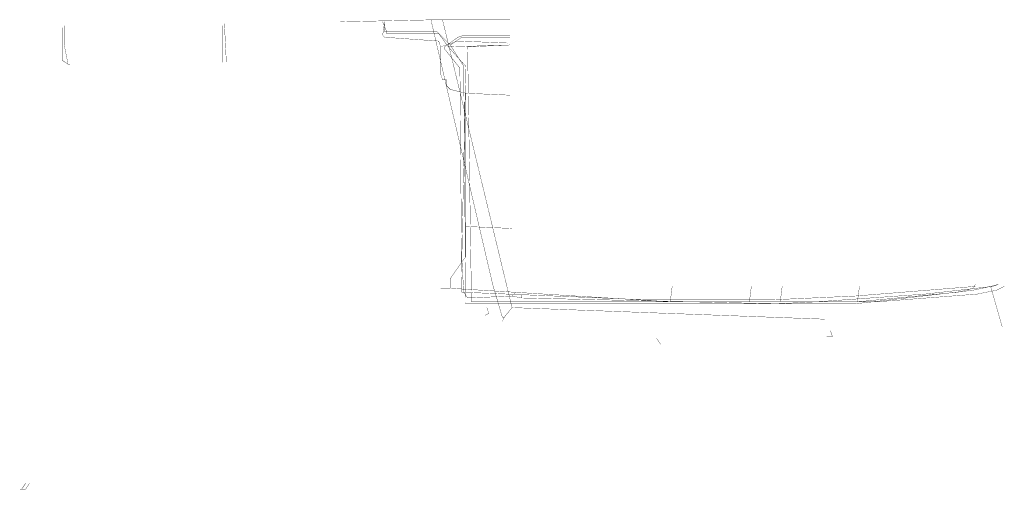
# Model space of a CAD drawing. Header units: metres. Extents: x 189710 to 199671, y 580425 to 586712.
# Tile 25 of 41: x 189971 to 190141, y 581884 to 581965. Entities that reach past the tile are written whole.
import ezdxf

# ---------------------------------------------------------------- set-up
doc = ezdxf.new("R2010")
doc.units = ezdxf.units.M
for name, color, linetype, lineweight in [('B-OI-KL-datatransport_KPN-G', 3, 'DATA_KPN', 18), ('B-OI-KL-datatransport_UPC-G', 3, 'DATA_UPC', 18), ('B-OI-KL-gas lage druk_Stedin-G', 40, 'GAS_LD_STEDIN', 18), ('B-OI-KL-laagspanning_Liander-G', 14, 'LS_LIANDER', 18), ('B-OI-KL-riool vrijverval_Gemeente-G', 211, 'RIO_VRIJVERVAL_GEMEENTELIJK', 18), ('B-OI-KL-water_Vitens-G', 5, 'WATER_VITENS', 18)]:
    doc.layers.add(name, color=color, linetype=linetype, lineweight=lineweight)
doc.styles.add('rtw_iso', font='iso-rtw.shx')
doc.linetypes.add('DATA_KPN', pattern='A,12.7,-5.08,["KPDA",rtw_iso,S=2.54,R=0,X=-2.54,Y=-1.27],-6.35', length=24.13)
doc.linetypes.add('DATA_UPC', pattern='A,12.7,-5.08,["UPDA",rtw_iso,S=2.54,R=0,X=-2.54,Y=-1.27],-6.35', length=24.13)
doc.linetypes.add('GAS_LD_STEDIN', pattern='A,12.7,-5.08,["STLD",rtw_iso,S=2.54,R=0,X=-2.54,Y=-1.27],-6.35', length=24.13)
doc.linetypes.add('LS_LIANDER', pattern='A,12.7,-5.08,["LILS",rtw_iso,S=2.54,R=0,X=-2.54,Y=-1.27],-6.35', length=24.13)
doc.linetypes.add('RIO_VRIJVERVAL_GEMEENTELIJK', pattern='A,12.7,-5.08,["GEVV",rtw_iso,S=2.54,R=0,X=-2.54,Y=-1.27],-6.35', length=24.13)
doc.linetypes.add('WATER_VITENS', pattern='A,12.7,-5.08,["VIWL",rtw_iso,S=2.54,R=0,X=-2.54,Y=-1.27],-6.35', length=24.13)

msp = doc.modelspace()

# ---------------------------------------------------------------- linework, layer by layer
at = {"layer": 'B-OI-KL-datatransport_KPN-G', "ltscale": 0.5, "const_width": 0.05, "flags": 128}
msp.add_lwpolyline([(190055.83, 581960.5), (190048.5, 581960.17), (190049.17, 581916.17), (190119.17, 581916.17), (190123.5, 581916.5), (190136.5, 581917.5), (190139.83, 581918.17), (190141.17, 581918.83)], dxfattribs=at)
at = {"layer": 'B-OI-KL-datatransport_UPC-G', "ltscale": 0.5, "const_width": 0.05, "flags": 128}
for points in [[(189978.83, 581963.83), (189978.83, 581960.5), (189979.5, 581957.17), (189979.83, 581957.17)], [(190006.5, 581964.17), (190006.83, 581957.5)], [(190043.83, 581960.17), (190043.5, 581961.17), (190034.17, 581961.83), (190033.83, 581962.17), (190034.17, 581964.5)], [(190043.83, 581960.17), (190046.83, 581961.17), (190055.5, 581960.83)], [(190043.83, 581960.17), (190043.83, 581955.5), (190044.17, 581954.5), (190044.83, 581954.5), (190044.83, 581953.5), (190045.5, 581952.83), (190048.17, 581952.17)], [(190048.17, 581952.17), (190055.83, 581951.83)], [(190048.17, 581952.17), (190048.17, 581929.17)], [(190048.17, 581929.17), (190048.17, 581923.83), (190047.83, 581923.5), (190045.5, 581920.17), (190045.5, 581918.5)], [(190048.17, 581929.17), (190056.17, 581928.83)], [(190045.5, 581918.5), (190043.83, 581918.5)], [(190045.5, 581918.5), (190083.5, 581916.17)], [(190083.5, 581916.17), (190083.83, 581918.83)], [(190097.17, 581916.17), (190097.5, 581918.83)], [(190102.5, 581916.17), (190102.83, 581918.83)], [(190115.83, 581916.17), (190133.17, 581917.83), (190135.83, 581918.5), (190136.17, 581919.17)], [(190115.83, 581916.17), (190116.17, 581918.83)], [(190083.5, 581916.17), (190097.17, 581916.17)], [(190097.17, 581916.17), (190102.5, 581916.17)], [(190102.5, 581916.17), (190115.83, 581916.17)], [(189972.83, 581884.83), (189972.17, 581883.83), (189971.17, 581883.83)]]:
    msp.add_lwpolyline(points, dxfattribs=at)
at = {"layer": 'B-OI-KL-gas lage druk_Stedin-G', "ltscale": 0.5, "const_width": 0.05, "flags": 128}
for points in [[(190045.5, 581960.5), (190043.17, 581962.83), (190034.17, 581962.83), (190034.17, 581964.5)], [(190045.5, 581960.5), (190047.5, 581961.83), (190055.83, 581961.83)], [(190045.5, 581960.5), (190047.83, 581956.83), (190048.17, 581915.83), (190115.5, 581915.83), (190118.5, 581916.17), (190135.83, 581918.17), (190138.83, 581918.83), (190140.17, 581919.17)]]:
    msp.add_lwpolyline(points, dxfattribs=at)
at = {"layer": 'B-OI-KL-laagspanning_Liander-G', "ltscale": 0.5, "const_width": 0.05, "flags": 128}
for points in [[(190006.17, 581963.83), (190006.17, 581957.5)], [(189978.5, 581963.5), (189978.5, 581957.83), (189979.5, 581957.17)], [(190055.83, 581962.17), (190047.83, 581962.17), (190046.83, 581961.83), (190044.5, 581960.17), (190044.5, 581959.83), (190047.17, 581956.5), (190047.5, 581917.83), (190079.5, 581916.5), (190100.83, 581916.5), (190115.5, 581917.17), (190136.17, 581918.83)], [(190138.83, 581918.83), (190140.83, 581911.83)], [(190051.83, 581915.17), (190052.17, 581914.17), (190051.5, 581913.83)], [(190111.17, 581911.17), (190111.5, 581910.17), (190110.5, 581910.17)], [(190081.17, 581909.83), (190081.83, 581908.83)], [(189972.17, 581884.83), (189971.5, 581883.83)]]:
    msp.add_lwpolyline(points, dxfattribs=at)
at = {"layer": 'B-OI-KL-riool vrijverval_Gemeente-G', "ltscale": 0.5, "const_width": 0.05, "flags": 128}
for points in [[(190042.17, 581964.83), (190026.5, 581964.5)], [(190042.17, 581964.83), (190044.17, 581964.83)], [(190042.17, 581964.83), (190052.83, 581919.17), (190054.5, 581913.5), (190054.83, 581913.5)], [(190044.17, 581964.83), (190055.83, 581964.83)], [(190044.17, 581964.83), (190056.17, 581915.17)], [(190056.17, 581915.17), (190054.83, 581913.5)], [(190056.17, 581915.17), (190110.17, 581913.17)], [(190054.83, 581913.5), (190054.5, 581912.83)]]:
    msp.add_lwpolyline(points, dxfattribs=at)
at = {"layer": 'B-OI-KL-water_Vitens-G', "ltscale": 0.5, "const_width": 0.05, "flags": 128}
for points in [[(190045.17, 581960.17), (190043.5, 581962.5), (190034.5, 581962.5), (190034.5, 581962.83), (190033.83, 581964.5)], [(190045.17, 581960.17), (190055.83, 581960.5)], [(190045.17, 581960.17), (190048.17, 581956.83), (190047.5, 581923.5), (190047.83, 581917.83), (190048.5, 581916.83), (190048.83, 581916.83), (190056.17, 581917.17)], [(190057.83, 581916.83), (190101.83, 581915.83), (190108.83, 581916.17), (190127.5, 581917.5), (190139.17, 581918.83), (190140.17, 581919.17)], [(190056.17, 581917.17), (190056.83, 581917.83)], [(190056.17, 581917.17), (190057.83, 581916.83)], [(190057.83, 581916.83), (190057.83, 581917.5)]]:
    msp.add_lwpolyline(points, dxfattribs=at)

doc.saveas('drawing.dxf')
